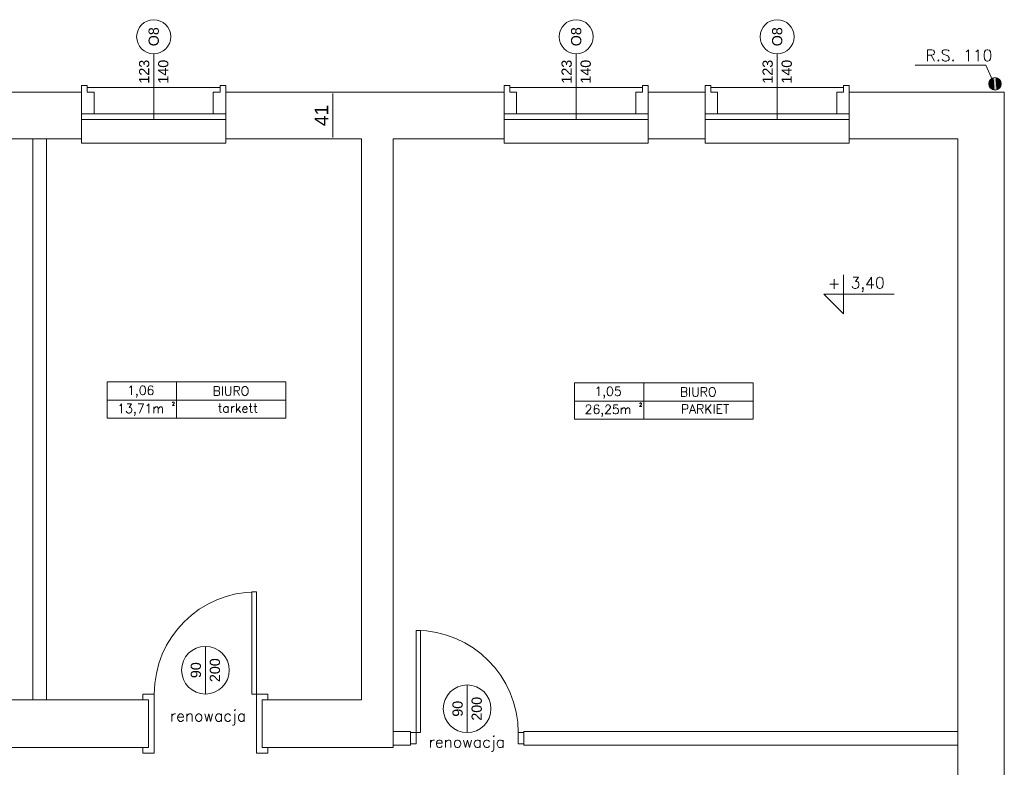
# Model space of a CAD drawing. Header units: millimetres. Extents: x -2274 to 12297, y -16157 to 26321.
# Tile 83 of 256: x -867 to 0, y -6595 to -5936. Entities that reach past the tile are written whole.
import ezdxf
from ezdxf.enums import TextEntityAlignment as Align

# ---------------------------------------------------------------- set-up
doc = ezdxf.new("R2010")
doc.units = ezdxf.units.MM
for name, color, linetype in [('-LI-WIDOK', 2, 'Continuous'), ('-MEBLE', 1, 'Continuous'), ('_drzwi łuk', 1, 'Continuous'), ('_PROJEKTOWANE', 5, 'Continuous'), ('drzwi łuk', 1, 'Continuous'), ('PROJEKTOWANE', 5, 'Continuous')]:
    doc.layers.add(name, color=color, linetype=linetype)
doc.layers.add('-ŚCIANY DZIAŁOWE', color=3, linetype='Continuous', lineweight=35)
doc.layers.add('-ŚCIANY NOŚNE', color=4, linetype='Continuous', lineweight=53)
doc.styles.add('ARIAL', font='arial.ttf', dxfattribs={"height": 0.5})
doc.styles.add('SIMPLEX', font='simplex')
doc.styles.get("Standard").update_dxf_attribs({"font": 'arial.ttf'})

msp = doc.modelspace()

# ---------------------------------------------------------------- linework, layer by layer
at = {"layer": '-LI-WIDOK', "color": 253, "lineweight": 13}
for p, q in [((-807.5, -5996), (-690.5, -5996)), ((-435.5, -5996), (-318.5, -5996)), ((-258.5, -5996), (-141.5, -5996)), ((-812.5, -6041), (-812.5, -6045)), ((-685.5, -6041), (-685.5, -6045)), ((-440.5, -6041), (-440.5, -6045)), ((-313.5, -6041), (-313.5, -6045)), ((-263.5, -6041), (-263.5, -6045)), ((-136.5, -6041), (-136.5, -6045)), ((-812.5, -6045), (-685.5, -6045)), ((-440.5, -6045), (-313.5, -6045)), ((-263.5, -6045), (-136.5, -6045)), ((-658.5, -6440), (-662.5, -6440)), ((-662.5, -6440), (-662.5, -6530)), ((-658.5, -6530), (-658.5, -6440)), ((-518, -6564), (-518, -6474)), ((-518, -6474), (-514, -6474)), ((-514, -6474), (-514, -6564)), ((-758.5, -6535), (-758.5, -6530)), ((-758.5, -6530), (-748.5, -6530)), ((-753.5, -6535), (-758.5, -6535)), ((-753.5, -6577), (-753.5, -6535)), ((-748.5, -6530), (-748.5, -6577)), ((-662.5, -6530), (-658.5, -6530)), ((-648.5, -6530), (-658.5, -6530)), ((-658.5, -6530), (-658.5, -6577)), ((-653.5, -6535), (-648.5, -6535)), ((-653.5, -6577), (-653.5, -6535)), ((-648.5, -6535), (-648.5, -6530)), ((-518, -6564), (-523, -6564)), ((-523, -6564), (-523, -6574)), ((-514, -6564), (-518, -6564)), ((-518, -6574), (-518, -6564)), ((-423, -6564), (-428, -6564)), ((-428, -6564), (-428, -6574)), ((-423, -6574), (-423, -6564)), ((-758.5, -6582), (-758.5, -6577)), ((-758.5, -6577), (-753.5, -6577)), ((-748.5, -6577), (-748.5, -6582)), ((-658.5, -6577), (-658.5, -6582)), ((-648.5, -6577), (-653.5, -6577)), ((-648.5, -6582), (-648.5, -6577)), ((-523, -6574), (-518, -6574)), ((-428, -6574), (-423, -6574)), ((-748.5, -6582), (-758.5, -6582)), ((-658.5, -6582), (-648.5, -6582))]:
    msp.add_line(p, q, dxfattribs=at)
at = {"layer": '-MEBLE', "color": 253, "lineweight": 13}
for p, q in [((-141.71, -6160.85), (-141.71, -6195.13)), ((-158.85, -6177.99), (-96.86, -6177.99)), ((-158.85, -6177.99), (-141.71, -6195.13))]:
    msp.add_line(p, q, dxfattribs=at)
at = {"layer": '-ŚCIANY DZIAŁOWE', "color": 253, "lineweight": 13}
for p, q in [((-812.5, -6000), (-812.5, -5994)), ((-812.5, -5994), (-807.5, -5994)), ((-807.5, -5994), (-807.5, -6000)), ((-685.5, -5994), (-690.5, -5994)), ((-690.5, -5994), (-690.5, -6000)), ((-685.5, -6000), (-685.5, -5994)), ((-440.5, -6000), (-440.5, -5994)), ((-440.5, -5994), (-435.5, -5994)), ((-435.5, -5994), (-435.5, -6000)), ((-313.5, -5994), (-318.5, -5994)), ((-318.5, -5994), (-318.5, -6000)), ((-313.5, -6000), (-313.5, -5994)), ((-263.5, -6000), (-263.5, -5994)), ((-263.5, -5994), (-258.5, -5994)), ((-258.5, -5994), (-258.5, -6000)), ((-136.5, -5994), (-141.5, -5994)), ((-141.5, -5994), (-141.5, -6000)), ((-136.5, -6000), (-136.5, -5994)), ((-807.5, -6000), (-801.5, -6000)), ((-801.5, -6000), (-801.5, -6019)), ((-690.5, -6000), (-696.5, -6000)), ((-696.5, -6000), (-696.5, -6019)), ((-435.5, -6000), (-429.5, -6000)), ((-429.5, -6000), (-429.5, -6019)), ((-318.5, -6000), (-324.5, -6000)), ((-324.5, -6000), (-324.5, -6019)), ((-258.5, -6000), (-252.5, -6000)), ((-252.5, -6000), (-252.5, -6019)), ((-141.5, -6000), (-147.5, -6000)), ((-147.5, -6000), (-147.5, -6019)), ((-801.5, -6019), (-812.5, -6019)), ((-696.5, -6019), (-685.5, -6019)), ((-429.5, -6019), (-440.5, -6019)), ((-252.5, -6019), (-263.5, -6019)), ((-855.5, -6041), (-855.5, -6535)), ((-843.5, -6041), (-843.5, -6535)), ((-538, -6563), (-523, -6563)), ((-523, -6563), (-523, -6575)), ((-423, -6563), (-70.69, -6563)), ((-423, -6563), (-423, -6575)), ((-70.69, -6563), (-41, -6563)), ((-538, -6575), (-523, -6575)), ((-423, -6575), (-70.69, -6575)), ((-70.69, -6575), (-41, -6575))]:
    msp.add_line(p, q, dxfattribs=at)
at = {"layer": '-ŚCIANY NOŚNE', "color": 253, "lineweight": 13}
for p, q in [((-812.5, -6000), (-886.5, -6000)), ((-812.5, -6000), (-812.5, -6041)), ((-440.5, -6000), (-685.5, -6000)), ((-685.5, -6000), (-685.5, -6041)), ((-440.5, -6000), (-681.5, -6000)), ((-440.5, -6000), (-440.5, -6041)), ((-263.5, -6000), (-313.5, -6000)), ((-313.5, -6000), (-313.5, -6041)), ((-263.5, -6000), (-263.5, -6041)), ((0, -6000), (-136.5, -6000)), ((-136.5, -6000), (-136.5, -6041)), ((0, -6617.5), (0, -6000)), ((-812.5, -6041), (-886.5, -6041)), ((-566, -6041), (-685.5, -6041)), ((-566, -6535), (-566, -6041)), ((-538, -6242), (-538, -6041)), ((-440.5, -6041), (-538, -6041)), ((-263.5, -6041), (-313.5, -6041)), ((-41, -6041), (-136.5, -6041)), ((-41, -6617.5), (-41, -6041)), ((-538, -6577), (-538, -6242)), ((-944.91, -6535), (-753.5, -6535)), ((-753.5, -6577), (-753.5, -6535)), ((-753.5, -6577), (-753.5, -6535)), ((-653.5, -6535), (-566, -6535)), ((-653.5, -6577), (-653.5, -6535)), ((-653.5, -6577), (-653.5, -6535)), ((-944.91, -6577), (-753.5, -6577)), ((-653.5, -6577), (-538, -6577))]:
    msp.add_line(p, q, dxfattribs=at)
at = {"layer": '_drzwi łuk', "color": 253, "lineweight": 13}
for p, q in [((-703.5, -6488), (-703.5, -6530)), ((-473, -6522), (-473, -6564))]:
    msp.add_line(p, q, dxfattribs=at)
for centre in [(-703.5, -6509), (-473, -6543)]:
    msp.add_circle(centre, 21, dxfattribs=at)
for centre, start, end in [((-658.5, -6530), 90, 180), ((-518, -6564), 0, 90)]:
    msp.add_arc(centre, 90, start, end, dxfattribs=at)
at = {"layer": '_PROJEKTOWANE', "color": 253, "lineweight": 13}
msp.add_line((-591.24, -6001), (-591.24, -6040), dxfattribs=at)
at = {"layer": 'drzwi łuk', "color": 253, "lineweight": 13, "ltscale": 0.5}
for p, q in [((-789.88, -6255.2), (-632.69, -6255.2)), ((-789.88, -6255.2), (-789.88, -6287.2)), ((-728.81, -6255.2), (-728.81, -6287.2)), ((-632.69, -6255.2), (-632.69, -6287.2)), ((-378.41, -6256), (-221.22, -6256)), ((-378.41, -6256), (-378.41, -6288)), ((-317.35, -6256), (-317.35, -6288)), ((-221.22, -6256), (-221.22, -6288)), ((-789.88, -6271.2), (-632.69, -6271.2)), ((-378.41, -6272), (-221.22, -6272)), ((-789.88, -6287.2), (-632.69, -6287.2)), ((-378.41, -6288), (-221.22, -6288))]:
    msp.add_line(p, q, dxfattribs=at)
at = {"layer": 'PROJEKTOWANE', "color": 253, "lineweight": 13}
for p, q in [((-749, -5966.14), (-749, -6024)), ((-377, -5966.14), (-377, -6024)), ((-200, -5966.14), (-200, -6024)), ((-78.39, -5976.19), (-16.4, -5976.19)), ((-16.4, -5976.19), (-9.1, -5992.09)), ((-812.5, -6024), (-685.5, -6024)), ((-801.5, -6019), (-688.5, -6019)), ((-440.5, -6024), (-313.5, -6024)), ((-429.5, -6019), (-316.5, -6019)), ((-324.5, -6019), (-313.5, -6019)), ((-263.5, -6024), (-136.5, -6024)), ((-252.5, -6019), (-139.5, -6019)), ((-147.5, -6019), (-136.5, -6019))]:
    msp.add_line(p, q, dxfattribs=at)
for centre, radius in [((-749, -5951.14), 15), ((-377, -5951.14), 15), ((-200, -5951.14), 15), ((-8.16, -5992.6), 5.49)]:
    msp.add_circle(centre, radius, dxfattribs=at)
at = {"layer": 'PROJEKTOWANE', "color": 253, "linetype": 'Continuous', "lineweight": 13, "extrusion": (0, 0, -1)}
for points in [[(13.4, -5990.98), (13.1, -5994.98), (13.1, -5990.22)], [(13.1, -5990.22), (12.69, -5995.69), (12.69, -5989.51)], [(13.1, -5990.22), (13.1, -5994.98), (12.69, -5995.69)], [(12.69, -5989.51), (12.18, -5996.33), (12.18, -5988.87)], [(12.69, -5989.51), (12.69, -5995.69), (12.18, -5996.33)], [(12.18, -5988.87), (11.58, -5996.89), (11.58, -5988.31)], [(12.18, -5988.87), (12.18, -5996.33), (11.58, -5996.89)], [(11.58, -5988.31), (10.9, -5997.35), (10.9, -5987.85)], [(11.58, -5988.31), (11.58, -5996.89), (10.9, -5997.35)], [(10.9, -5987.85), (10.16, -5997.71), (10.16, -5987.49)], [(10.9, -5987.85), (10.9, -5997.35), (10.16, -5997.71)], [(10.16, -5987.49), (9.38, -5997.95), (9.38, -5987.25)], [(10.16, -5987.49), (10.16, -5997.71), (9.38, -5997.95)], [(9.38, -5987.25), (8.57, -5998.07), (8.57, -5987.13)], [(9.38, -5987.25), (9.38, -5997.95), (8.57, -5998.07)], [(8.57, -5987.13), (8.57, -5998.07), (7.75, -5998.07)], [(8.57, -5987.13), (7.75, -5998.07), (7.75, -5987.13)], [(7.75, -5987.13), (7.75, -5998.07), (6.94, -5997.95)], [(7.75, -5987.13), (6.94, -5997.95), (6.94, -5987.25)], [(6.94, -5987.25), (6.94, -5997.95), (6.16, -5997.71)], [(6.94, -5987.25), (6.16, -5997.71), (6.16, -5987.49)], [(6.16, -5987.49), (6.16, -5997.71), (5.42, -5997.35)], [(6.16, -5987.49), (5.42, -5997.35), (5.42, -5987.85)], [(5.42, -5987.85), (5.42, -5997.35), (4.74, -5996.89)], [(5.42, -5987.85), (4.74, -5996.89), (4.74, -5988.31)], [(4.74, -5988.31), (4.74, -5996.89), (4.14, -5996.33)], [(4.74, -5988.31), (4.14, -5996.33), (4.14, -5988.87)], [(4.14, -5988.87), (4.14, -5996.33), (3.63, -5995.69)], [(4.14, -5988.87), (3.63, -5995.69), (3.63, -5989.51)], [(3.63, -5989.51), (3.63, -5995.69), (3.22, -5994.98)], [(3.63, -5989.51), (3.22, -5994.98), (3.22, -5990.22)], [(3.22, -5990.22), (3.22, -5994.98), (2.92, -5994.22)], [(3.22, -5990.22), (2.92, -5994.22), (2.92, -5990.98)], [(13.59, -5993.42), (13.59, -5991.78), (13.65, -5992.6)], [(13.59, -5991.78), (13.4, -5994.22), (13.4, -5990.98)], [(13.59, -5991.78), (13.59, -5993.42), (13.4, -5994.22)], [(13.4, -5990.98), (13.4, -5994.22), (13.1, -5994.98)], [(2.92, -5990.98), (2.92, -5994.22), (2.74, -5993.42)], [(2.92, -5990.98), (2.74, -5993.42), (2.74, -5991.78)], [(2.74, -5991.78), (2.74, -5993.42), (2.67, -5992.6)]]:
    msp.add_solid(points, dxfattribs=at)

# ---------------------------------------------------------------- texts
at = {"layer": '-LI-WIDOK', "color": 253, "lineweight": 13, "style": 'SIMPLEX'}
for s, p in [('+', (-149.84, -6168.23)), ('3,40', (-120.36, -6169.38))]:
    msp.add_text(s, height=10, dxfattribs=at).set_placement(p, align=Align.MIDDLE)
for s, height, p in [('1,06', 8, (-760.42, -6262.56)), ('BIURO', 8, (-680.99, -6263.14)), ('1,05', 8, (-348.95, -6263.36)), ('BIURO', 8, (-269.53, -6263.94)), ('13,71m', 8, (-760.42, -6278.56)), ('2', 3, (-731.66, -6274.36)), ('26,25m', 8, (-348.95, -6279.36)), ('2', 3, (-320.19, -6275.16)), ('PARKIET', 8, (-263.5, -6278.99))]:
    msp.add_text(s, height=height, dxfattribs=at).set_placement(p, align=Align.MIDDLE_CENTER)
at = {"layer": '-LI-WIDOK', "color": 253, "lineweight": 13, "style": 'ARIAL'}
for s, p in [('200', (-695.12, -6509)), ('90', (-711.9, -6509)), ('90', (-481.4, -6543)), ('200', (-464.62, -6543))]:
    msp.add_text(s, height=9, rotation=90, dxfattribs=at).set_placement(p, align=Align.MIDDLE_CENTER)
at = {"layer": '_PROJEKTOWANE', "color": 253, "lineweight": 13, "insert": (-601.26, -6020.5), "char_height": 12, "attachment_point": 5, "rotation": 90}
msp.add_mtext('\\A1;41', dxfattribs=at)
at = {"layer": 'PROJEKTOWANE', "color": 253, "lineweight": 13, "style": 'ARIAL'}
for s, p in [('O8', (-749, -5951.14)), ('O8', (-377, -5951.14)), ('O8', (-200, -5951.14)), ('123', (-757.4, -5981.96)), ('140', (-740.62, -5981.96)), ('123', (-385.4, -5981.96)), ('140', (-368.62, -5981.96)), ('123', (-208.4, -5981.96)), ('140', (-191.62, -5981.96))]:
    msp.add_text(s, height=9, rotation=90, dxfattribs=at).set_placement(p, align=Align.MIDDLE_CENTER)
at = {"layer": 'PROJEKTOWANE', "color": 253, "lineweight": 13, "style": 'SIMPLEX'}
msp.add_text('R.S. 110', height=10, dxfattribs=at).set_placement((-39.89, -5967.58), align=Align.MIDDLE)
for s, height, p in [('tarkett', 8, (-674.96, -6278.19)), ('renowacja', 10, (-701.2, -6549.15)), ('renowacja', 10, (-473.32, -6572.16))]:
    msp.add_text(s, height=height, dxfattribs=at).set_placement(p, align=Align.MIDDLE_CENTER)

doc.saveas('drawing.dxf')
